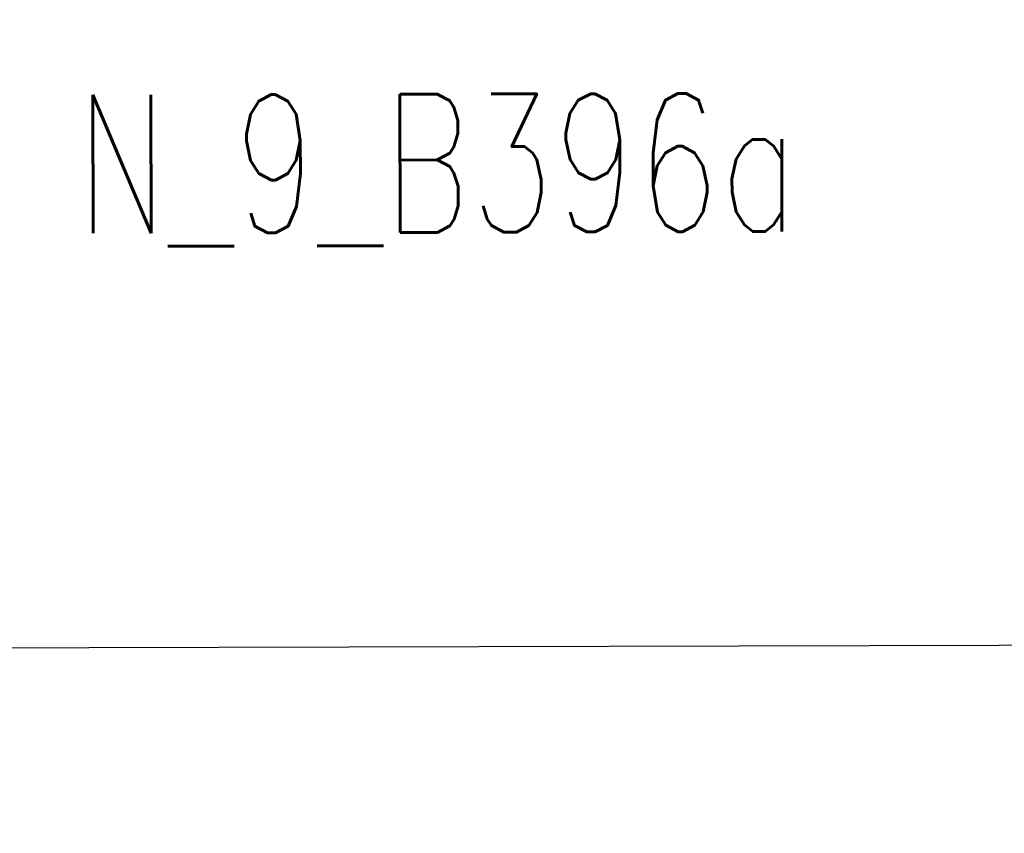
# Model space of a CAD drawing. Extents: x 0 to 1135, y 0 to 420.
# Tile 55 of 84: x 1078 to 1096, y 114 to 129. Entities that reach past the tile are written whole.
import ezdxf

# ---------------------------------------------------------------- set-up
doc = ezdxf.new("R2010")
doc.units = 0
doc.header["$LTSCALE"] = 2
doc.header["$MEASUREMENT"] = 0
doc.linetypes.add('AUSGEZOGEN', pattern=[0])
for name, color, linetype in [('BW-SCHRIFT', 8, 'AUSGEZOGEN'), ('FBRTOP', 8, 'AUSGEZOGEN'), ('LEGENDE', 7, 'AUSGEZOGEN')]:
    doc.layers.add(name, color=color, linetype=linetype)
doc.styles.add('ROMANS', font='romans.shx', dxfattribs={"width": 0.8})

msp = doc.modelspace()

# ---------------------------------------------------------------- linework, layer by layer
at = {"layer": 'FBRTOP', "const_width": 0.5}
for points in [[(88.009, 187.528, 0), (104.839, 188.975, 0), (166.439, 194.269, -0.000002), (228.71, 199.62, 0.000002), (290.98, 204.971, 0.000001), (321.649, 207.607, 0.000001), (340.796, 209.253, 0.000002), (353.251, 210.323, -0.000001), (365.705, 211.394, -0.000007)], [(87.666, 191.514, 0), (104.497, 192.96, 0), (166.097, 198.254, -0.000002), (228.367, 203.605, 0.000002), (290.638, 208.957, 0.000001), (321.307, 211.592, 0.000001), (340.454, 213.238, 0.000002), (352.908, 214.308, -0.000001), (365.363, 215.379, -0.000007)], [(377.816, 216.449, 0.000001), (390.27, 217.519, 0.000044)], [(378.159, 212.464, 0.000001), (390.613, 213.534, 0.000044)]]:
    msp.add_lwpolyline(points, format="xyb", dxfattribs=at)
at = {"layer": 'LEGENDE'}
msp.add_lwpolyline([(1030.061, 117.083), (1124.072, 117.324), (1123.635, 287.473), (1029.624, 287.231)], close=True, dxfattribs=at)

# ---------------------------------------------------------------- texts
at = {"layer": 'BW-SCHRIFT', "style": 'ROMANS', "width": 0.7}
msp.add_text('N_9_B396a', height=2.5, rotation=0.1472, dxfattribs=at).set_placement((1079.196, 124.7))

doc.saveas('drawing.dxf')
